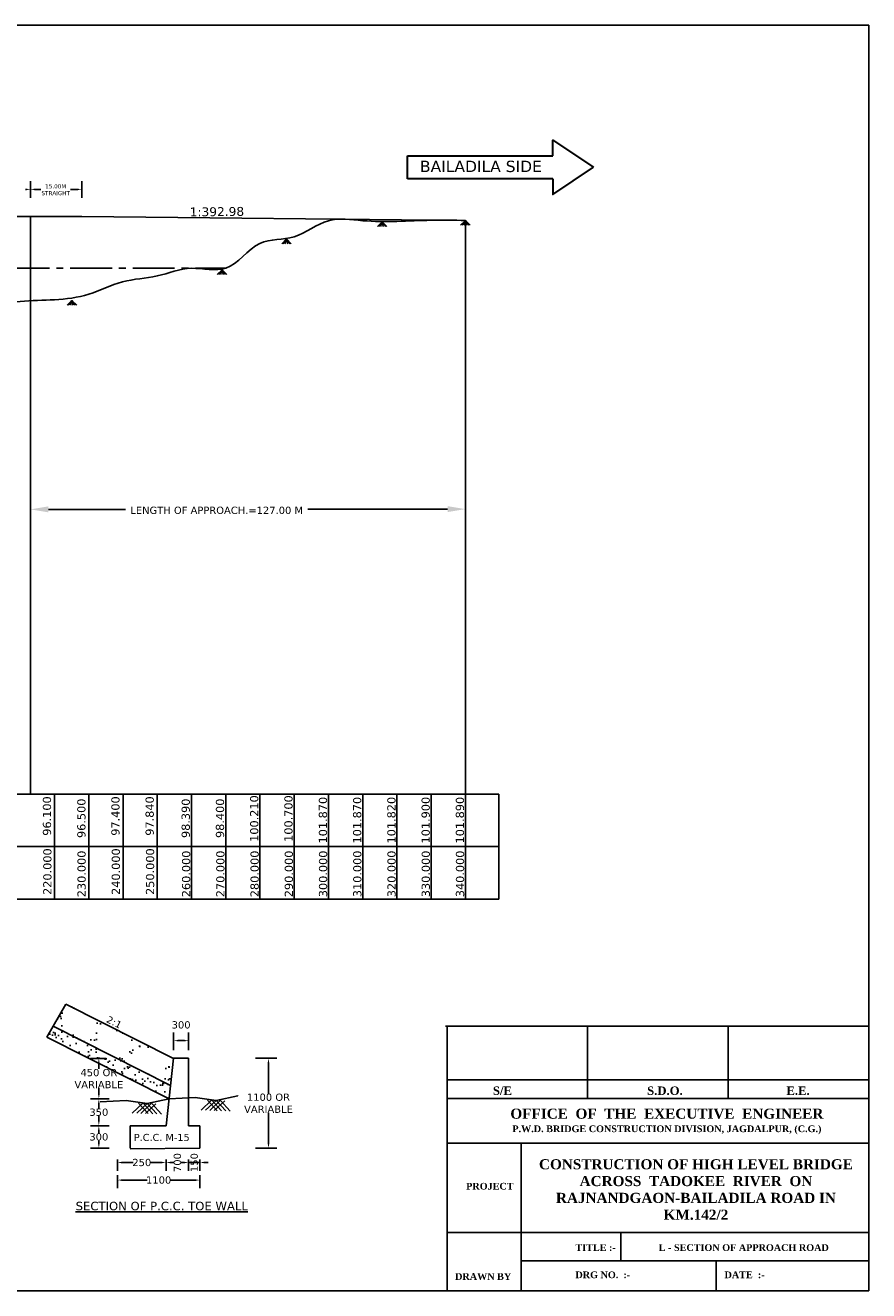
# Model space of a CAD drawing. Header units: feet. Extents: x -7746059455 to -3872629402, y -13315170765 to -6657188523.
# Tile 10 of 52: x -3873228996 to -3873198203, y -6657696617 to -6657650413. Entities that reach past the tile are written whole.
import ezdxf

# ---------------------------------------------------------------- set-up
doc = ezdxf.new("R2010")
doc.units = ezdxf.units.FT
doc.header["$MEASUREMENT"] = 0
doc.header["$PDMODE"] = 34
doc.header["$PDSIZE"] = 40
doc.linetypes.add('CENTER2', pattern=[28.575, 19.05, -3.175, 3.175, -3.175])
for name, color, linetype in [('CHAINAGE', 7, 'Continuous'), ('CHNGE', 7, 'Continuous'), ('GROUND_LVL', 114, 'Continuous'), ('TEX', 6, 'Continuous'), ('TEXT', 7, 'Continuous')]:
    doc.layers.add(name, color=color, linetype=linetype)
doc.layers.add('DIMENTION', color=7, linetype='Continuous', lineweight=9)
doc.styles.get("Standard").update_dxf_attribs({"font": 'verdana.ttf', "height": 264})
doc.dimstyles.new('Copy of ISO-25--------4', dxfattribs={"dimtxt": 200, "dimasz": 150, "dimexe": 300, "dimexo": 300, "dimgap": 0.02, "dimtad": 0, "dimtih": 1, "dimtoh": 1, "dimdec": 0, "dimlfac": 4, "dimdsep": 46, "dimtxsty": 'Standard', "dimcen": 150, "dimclrd": 1, "dimclre": 1, "dimclrt": 1, "dimadec": 0, "dimazin": 0, "dimtfac": 1, "dimtdec": 0, "dimtmove": 2, "dimatfit": 3, "dimfxl": 300, "dimarcsym": 0})
pattern_1 = [(142.5, (-3875264822.66, -6671421273.84), (15.313714, 468.411727), [0, -369.512685, 0, -413.270766, 0, -395.038232]), (172.5, (-3875264822.66, -6671421273.84), (-430.233515, 686.06498), [0, -199.34237, 0, -333.047618, 0, -127.627737]), (212.5, (-3875264523.65, -6671421273.84), (-757.04929, 1.375718), [0, -121.550225, 0, -437.580811, 0, -571.286059]), (222.5, (-3875264523.65, -6671421273.84), (-730.790733, 213.363325), [0, -60.775113, 0, -286.858532, 0, -328.185609])]

# ---------------------------------------------------------------- blocks, each defined once
blk = doc.blocks.new('*D132')
at = {"layer": 'Defpoints', "color": 0, "ltscale": 20, "transparency": 16777216}
for p in [(-3873223580.800513, -6657687487.931606), (-3873223580.800513, -6657688131.414068), (-3873223033.824498, -6657688131.414068)]:
    blk.add_point(p, dxfattribs=at)
at = {"layer": 'TEX', "color": 1, "lineweight": -2, "ltscale": 20, "transparency": 16777216}
for p, q in [((-3873223580.800513, -6657687831.414068), (-3873223580.800513, -6657687187.931606)), ((-3873223183.824498, -6657687487.931606), (-3873223430.800513, -6657687487.931606)), ((-3873223033.824498, -6657687831.414068), (-3873223033.824498, -6657687187.931606))]:
    blk.add_line(p, q, dxfattribs=at)
at = {"layer": 'TEX', "color": 1, "ltscale": 20, "transparency": 16777216}
for points in [[(-3873223430.800513, -6657687462.931606), (-3873223430.800513, -6657687512.931606), (-3873223580.800513, -6657687487.931606)], [(-3873223183.824498, -6657687462.931606), (-3873223183.824498, -6657687512.931606), (-3873223033.824498, -6657687487.931606)]]:
    blk.add_solid(points, dxfattribs=at)
at = {"layer": 'TEX', "color": 1, "ltscale": 20, "transparency": 16777216, "insert": (-3873223307.312506, -6657686912.928994), "char_height": 264, "attachment_point": 5}
blk.add_mtext('300', dxfattribs=at)
blk = doc.blocks.new('*D133')
at = {"layer": 'Defpoints', "color": 0, "ltscale": 20, "transparency": 16777216}
for p in [(-3873225631.960562, -6657689612.4809), (-3873226311.42116, -6657690592.806135), (-3873225631.960562, -6657690592.806135)]:
    blk.add_point(p, dxfattribs=at)
at = {"layer": 'TEX', "color": 1, "lineweight": -2, "ltscale": 20, "transparency": 16777216}
for p, q in [((-3873225931.960562, -6657689612.4809), (-3873226611.42116, -6657689612.4809)), ((-3873226311.42116, -6657689762.4809), (-3873226311.42116, -6657689965.127211)), ((-3873226311.42116, -6657690442.806135), (-3873226311.42116, -6657690240.159822)), ((-3873225931.960562, -6657690592.806135), (-3873226611.42116, -6657690592.806135))]:
    blk.add_line(p, q, dxfattribs=at)
at = {"layer": 'TEX', "color": 1, "ltscale": 20, "transparency": 16777216}
for points in [[(-3873226336.42116, -6657689762.4809), (-3873226286.42116, -6657689762.4809), (-3873226311.42116, -6657689612.4809)], [(-3873226336.42116, -6657690442.806135), (-3873226286.42116, -6657690442.806135), (-3873226311.42116, -6657690592.806135)]]:
    blk.add_solid(points, dxfattribs=at)
at = {"layer": 'TEX', "color": 1, "ltscale": 20, "transparency": 16777216, "insert": (-3873226311.42116, -6657690102.643517), "char_height": 264, "attachment_point": 5}
blk.add_mtext('350', dxfattribs=at)
blk = doc.blocks.new('*D134')
at = {"layer": 'Defpoints', "color": 0, "ltscale": 20, "transparency": 16777216}
for p in [(-3873225631.960562, -6657690592.806135), (-3873226311.42116, -6657691413.270155), (-3873225631.960562, -6657691413.270155)]:
    blk.add_point(p, dxfattribs=at)
at = {"layer": 'TEX', "color": 1, "lineweight": -2, "ltscale": 20, "transparency": 16777216}
for p, q in [((-3873225931.960562, -6657690592.806135), (-3873226611.42116, -6657690592.806135)), ((-3873226311.42116, -6657690742.806135), (-3873226311.42116, -6657690865.521839)), ((-3873226311.42116, -6657691263.270155), (-3873226311.42116, -6657691140.554451)), ((-3873225931.960562, -6657691413.270155), (-3873226611.42116, -6657691413.270155))]:
    blk.add_line(p, q, dxfattribs=at)
at = {"layer": 'TEX', "color": 1, "ltscale": 20, "transparency": 16777216}
for points in [[(-3873226336.42116, -6657690742.806135), (-3873226286.42116, -6657690742.806135), (-3873226311.42116, -6657690592.806135)], [(-3873226336.42116, -6657691263.270155), (-3873226286.42116, -6657691263.270155), (-3873226311.42116, -6657691413.270155)]]:
    blk.add_solid(points, dxfattribs=at)
at = {"layer": 'TEX', "color": 1, "ltscale": 20, "transparency": 16777216, "insert": (-3873226311.421159, -6657691003.038146), "char_height": 264, "attachment_point": 5}
blk.add_mtext('300', dxfattribs=at)
blk = doc.blocks.new('*D135')
at = {"layer": 'Defpoints', "color": 0, "ltscale": 20, "transparency": 16777216}
for p in [(-3873225631.960562, -6657691526.537848), (-3873223854.288519, -6657691526.537848), (-3873223854.288519, -6657691938.55095)]:
    blk.add_point(p, dxfattribs=at)
at = {"layer": 'TEX', "color": 1, "lineweight": -2, "ltscale": 20, "transparency": 16777216}
for p, q in [((-3873225631.960562, -6657691826.537848), (-3873225631.960562, -6657692238.55095)), ((-3873225481.960562, -6657691938.55095), (-3873225063.171404, -6657691938.55095)), ((-3873224004.288519, -6657691938.55095), (-3873224423.077677, -6657691938.55095)), ((-3873223854.288519, -6657691826.537848), (-3873223854.288519, -6657692238.55095))]:
    blk.add_line(p, q, dxfattribs=at)
at = {"layer": 'TEX', "color": 1, "ltscale": 20, "transparency": 16777216}
for points in [[(-3873225481.960562, -6657691913.55095), (-3873225481.960562, -6657691963.55095), (-3873225631.960562, -6657691938.55095)], [(-3873224004.288519, -6657691913.55095), (-3873224004.288519, -6657691963.55095), (-3873223854.288519, -6657691938.55095)]]:
    blk.add_solid(points, dxfattribs=at)
at = {"layer": 'TEX', "color": 1, "ltscale": 20, "transparency": 16777216, "insert": (-3873224743.124541, -6657691938.55095), "char_height": 264, "attachment_point": 5}
blk.add_mtext('250', dxfattribs=at)
blk = doc.blocks.new('*D136')
at = {"layer": 'Defpoints', "color": 0, "ltscale": 20, "transparency": 16777216}
for p in [(-3873223854.288519, -6657691526.537848), (-3873223033.824498, -6657691526.537848), (-3873223033.824498, -6657691938.55095)]:
    blk.add_point(p, dxfattribs=at)
at = {"layer": 'TEX', "color": 1, "lineweight": -2, "ltscale": 20, "transparency": 16777216}
for p, q in [((-3873223854.288519, -6657691826.537848), (-3873223854.288519, -6657692238.55095)), ((-3873223704.288519, -6657691938.55095), (-3873223581.484163, -6657691938.55095)), ((-3873223183.824498, -6657691938.55095), (-3873223306.62885, -6657691938.55095)), ((-3873223033.824498, -6657691826.537848), (-3873223033.824498, -6657692238.55095))]:
    blk.add_line(p, q, dxfattribs=at)
at = {"layer": 'TEX', "color": 1, "ltscale": 20, "transparency": 16777216}
for points in [[(-3873223704.288519, -6657691913.55095), (-3873223704.288519, -6657691963.55095), (-3873223854.288519, -6657691938.55095)], [(-3873223183.824498, -6657691913.55095), (-3873223183.824498, -6657691963.55095), (-3873223033.824498, -6657691938.55095)]]:
    blk.add_solid(points, dxfattribs=at)
at = {"layer": 'TEX', "color": 1, "ltscale": 20, "transparency": 16777216, "insert": (-3873223444.056507, -6657691938.55095), "char_height": 264, "attachment_point": 5, "rotation": 90}
blk.add_mtext('700', dxfattribs=at)
blk = doc.blocks.new('*D137')
at = {"layer": 'Defpoints', "color": 0, "ltscale": 20, "transparency": 16777216}
for p in [(-3873223033.824498, -6657691526.537848), (-3873222623.592487, -6657691526.537848), (-3873222623.592487, -6657691938.55095)]:
    blk.add_point(p, dxfattribs=at)
at = {"layer": 'TEX', "color": 1, "lineweight": -2, "ltscale": 20, "transparency": 16777216}
for p, q in [((-3873223183.824498, -6657691938.55095), (-3873223333.824498, -6657691938.55095)), ((-3873223033.824498, -6657691826.537848), (-3873223033.824498, -6657692238.55095)), ((-3873223033.824498, -6657691938.55095), (-3873222623.592487, -6657691938.55095)), ((-3873222623.592487, -6657691826.537848), (-3873222623.592487, -6657692238.55095)), ((-3873222473.592487, -6657691938.55095), (-3873222323.592487, -6657691938.55095))]:
    blk.add_line(p, q, dxfattribs=at)
at = {"layer": 'TEX', "color": 1, "ltscale": 20, "transparency": 16777216}
for points in [[(-3873223183.824498, -6657691913.55095), (-3873223183.824498, -6657691963.55095), (-3873223033.824498, -6657691938.55095)], [(-3873222473.592487, -6657691913.55095), (-3873222473.592487, -6657691963.55095), (-3873222623.592487, -6657691938.55095)]]:
    blk.add_solid(points, dxfattribs=at)
at = {"layer": 'TEX', "color": 1, "ltscale": 20, "transparency": 16777216, "insert": (-3873222828.708492, -6657691938.55095), "char_height": 264, "attachment_point": 5, "rotation": 90}
blk.add_mtext('150', dxfattribs=at)
blk = doc.blocks.new('*D138')
at = {"layer": 'Defpoints', "color": 0, "ltscale": 20, "transparency": 16777216}
for p in [(-3873226311.42116, -6657688133.942302), (-3873225747.892026, -6657688133.942302), (-3873225631.960562, -6657689612.4809)]:
    blk.add_point(p, dxfattribs=at)
at = {"layer": 'TEX', "color": 1, "lineweight": -2, "ltscale": 20, "transparency": 16777216}
for p, q in [((-3873226047.892026, -6657688133.942302), (-3873226611.42116, -6657688133.942302)), ((-3873226311.42116, -6657688283.942302), (-3873226311.42116, -6657688518.443447)), ((-3873226311.42116, -6657689462.4809), (-3873226311.42116, -6657689227.979753)), ((-3873225931.960562, -6657689612.4809), (-3873226611.42116, -6657689612.4809))]:
    blk.add_line(p, q, dxfattribs=at)
at = {"layer": 'TEX', "color": 1, "ltscale": 20, "transparency": 16777216}
for points in [[(-3873226336.42116, -6657688283.942302), (-3873226286.42116, -6657688283.942302), (-3873226311.42116, -6657688133.942302)], [(-3873226336.42116, -6657689462.4809), (-3873226286.42116, -6657689462.4809), (-3873226311.42116, -6657689612.4809)]]:
    blk.add_solid(points, dxfattribs=at)
at = {"layer": 'TEX', "color": 1, "ltscale": 20, "transparency": 16777216, "insert": (-3873226311.421159, -6657688873.211601), "char_height": 264, "attachment_point": 5}
blk.add_mtext('450 OR \\PVARIABLE', dxfattribs=at)
blk = doc.blocks.new('*D139')
at = {"layer": 'Defpoints', "color": 0, "ltscale": 20, "transparency": 16777216}
for p in [(-3873220896.048152, -6657688131.414068), (-3873220896.048152, -6657691413.270155), (-3873220118.187618, -6657691413.270155)]:
    blk.add_point(p, dxfattribs=at)
at = {"layer": 'TEX', "color": 1, "lineweight": -2, "ltscale": 20, "transparency": 16777216}
for p, q in [((-3873220596.048152, -6657688131.414068), (-3873219818.187618, -6657688131.414068)), ((-3873220118.187618, -6657688281.414068), (-3873220118.187618, -6657689417.573958)), ((-3873220118.187618, -6657691263.270155), (-3873220118.187618, -6657690127.110265)), ((-3873220596.048152, -6657691413.270155), (-3873219818.187618, -6657691413.270155))]:
    blk.add_line(p, q, dxfattribs=at)
at = {"layer": 'TEX', "color": 1, "ltscale": 20, "transparency": 16777216}
for points in [[(-3873220143.187618, -6657688281.414068), (-3873220093.187618, -6657688281.414068), (-3873220118.187618, -6657688131.414068)], [(-3873220143.187618, -6657691263.270155), (-3873220093.187618, -6657691263.270155), (-3873220118.187618, -6657691413.270155)]]:
    blk.add_solid(points, dxfattribs=at)
at = {"layer": 'TEX', "color": 1, "ltscale": 20, "transparency": 16777216, "insert": (-3873220118.187617, -6657689772.342113), "char_height": 264, "attachment_point": 5}
blk.add_mtext('1100 OR \\PVARIABLE', dxfattribs=at)
blk = doc.blocks.new('*D140')
at = {"layer": 'Defpoints', "color": 0, "ltscale": 20, "transparency": 16777216}
for p in [(-3873225631.960562, -6657692099.794086), (-3873222623.592487, -6657692099.794086), (-3873222623.592487, -6657692579.111389)]:
    blk.add_point(p, dxfattribs=at)
at = {"layer": 'TEX', "color": 1, "lineweight": -2, "ltscale": 20, "transparency": 16777216}
for p, q in [((-3873225631.960562, -6657692399.794086), (-3873225631.960562, -6657692879.111389)), ((-3873225481.960562, -6657692579.111389), (-3873224552.873757, -6657692579.111389)), ((-3873222773.592487, -6657692579.111389), (-3873223702.679292, -6657692579.111389)), ((-3873222623.592487, -6657692399.794086), (-3873222623.592487, -6657692879.111389))]:
    blk.add_line(p, q, dxfattribs=at)
at = {"layer": 'TEX', "color": 1, "ltscale": 20, "transparency": 16777216}
for points in [[(-3873225481.960562, -6657692554.111389), (-3873225481.960562, -6657692604.111389), (-3873225631.960562, -6657692579.111389)], [(-3873222773.592487, -6657692554.111389), (-3873222773.592487, -6657692604.111389), (-3873222623.592487, -6657692579.111389)]]:
    blk.add_solid(points, dxfattribs=at)
at = {"layer": 'TEX', "color": 1, "ltscale": 20, "transparency": 16777216, "insert": (-3873224127.776525, -6657692579.111389), "char_height": 264, "attachment_point": 5}
blk.add_mtext('1100', dxfattribs=at)

msp = doc.modelspace()

# ---------------------------------------------------------------- hatches: boundary and pattern name
at = {"layer": 'TEX', "ltscale": 20}
h = msp.add_hatch(dxfattribs=at)
h.set_pattern_fill('AR-SAND', color=256, scale=243.100451, style=0)
h.set_pattern_definition(pattern_1)
h.paths.add_polyline_path([(-3873227983.211884, -6657686961.609539), (-3873227522.506721, -6657686152.467914), (-3873223581.081427, -6657688133.942291), (-3873223690.602805, -6657689119.634688)])
h.paths.add_polyline_path([(-3873225227.48644, -6657687968.894164), (-3873225108.298202, -6657687722.744104, 0.4142135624), (-3873225235.260027, -6657687357.405798), (-3873225845.644137, -6657687061.851918, 0.4142135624), (-3873226210.98244, -6657687188.813744), (-3873226330.170678, -6657687434.96381, 0.4142135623), (-3873226203.208852, -6657687800.302109), (-3873225592.824739, -6657688095.855991, 0.4142135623)], flags=16)
h.paths.add_polyline_path([(-3873224928.396175, -6657688441.189221), (-3873224318.012063, -6657688736.743102, 0.4142135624), (-3873223952.673761, -6657688609.781278), (-3873223833.485522, -6657688363.631212, 0.4142135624), (-3873223960.44735, -6657687998.292912), (-3873224570.83146, -6657687702.739028, 0.4142135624), (-3873224936.169762, -6657687829.700851), (-3873225055.357999, -6657688075.850914, 0.4142135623)], flags=16)
h.paths.add_polyline_path([(-3873226512.42115, -6657687326.293303), (-3873226393.232914, -6657687080.143241, 0.4142135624), (-3873226520.194739, -6657686714.804938), (-3873227130.578849, -6657686419.251056, 0.4142135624), (-3873227495.91715, -6657686546.212883), (-3873227615.105388, -6657686792.362945, 0.4142135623), (-3873227488.143564, -6657687157.701248), (-3873226877.759454, -6657687453.255131, 0.4142135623)], flags=16)
h = msp.add_hatch(dxfattribs=at)
h.set_pattern_fill('AR-SAND', color=256, scale=243.100451, style=0)
h.set_pattern_definition(pattern_1)
h.paths.add_polyline_path([(-3873228213.564466, -6657687366.180353), (-3873227983.211884, -6657686961.609539), (-3873223690.602805, -6657689119.634688), (-3873223745.363492, -6657689612.480888)])

# ---------------------------------------------------------------- linework, layer by layer
at = {"ltscale": 20}
for p, q in [((-3873212928.32475, -6657657536.564502), (-3873213102.981387, -6657657711.022838)), ((-3873212928.32475, -6657657536.564502), (-3873213102.981387, -6657657711.022838)), ((-3873212928.32475, -6657657536.564502), (-3873213061.742293, -6657657711.022838)), ((-3873212928.32475, -6657657536.564502), (-3873213061.742293, -6657657711.022838)), ((-3873212928.32475, -6657657536.564502), (-3873212987.892203, -6657657711.022845)), ((-3873212928.32475, -6657657536.564502), (-3873212987.892203, -6657657711.022845)), ((-3873212928.32475, -6657657536.564502), (-3873212753.668111, -6657657711.022838)), ((-3873212928.32475, -6657657536.564502), (-3873212798.449393, -6657657711.022838)), ((-3873212928.32475, -6657657536.564502), (-3873212887.164021, -6657657711.022845)), ((-3873212928.32475, -6657657536.564502), (-3873212753.668111, -6657657711.022838)), ((-3873212928.32475, -6657657536.564502), (-3873212798.449393, -6657657711.022838)), ((-3873212928.32475, -6657657536.564502), (-3873212887.164021, -6657657711.022845)), ((-3873215968.08467, -6657657590.783361), (-3873216142.741307, -6657657765.241697)), ((-3873215968.08467, -6657657590.783361), (-3873216101.502213, -6657657765.241697)), ((-3873215968.08467, -6657657590.783361), (-3873216027.652123, -6657657765.241705)), ((-3873215968.08467, -6657657590.783361), (-3873215793.42803, -6657657765.241697)), ((-3873215968.08467, -6657657590.783361), (-3873215838.209313, -6657657765.241697)), ((-3873215968.08467, -6657657590.783361), (-3873215926.923941, -6657657765.241705)), ((-3873219457.740835, -6657658214.789221), (-3873219632.397472, -6657658389.247557)), ((-3873219457.740835, -6657658214.789221), (-3873219591.158379, -6657658389.247557)), ((-3873219457.740835, -6657658214.789221), (-3873219517.308289, -6657658389.247564)), ((-3873219457.740835, -6657658214.789221), (-3873219283.084196, -6657658389.247557)), ((-3873219457.740835, -6657658214.789221), (-3873219327.865479, -6657658389.247557)), ((-3873219457.740835, -6657658214.789221), (-3873219416.580107, -6657658389.247564)), ((-3873221813.765289, -6657659335.482533), (-3873221988.421926, -6657659509.940869)), ((-3873221813.765289, -6657659335.482533), (-3873221947.182833, -6657659509.940869)), ((-3873221813.765289, -6657659335.482533), (-3873221873.332743, -6657659509.940877)), ((-3873221813.765289, -6657659335.482533), (-3873221639.10865, -6657659509.940869)), ((-3873221813.765289, -6657659335.482533), (-3873221683.889933, -6657659509.940869)), ((-3873221813.765289, -6657659335.482533), (-3873221772.604561, -6657659509.940877)), ((-3873227292.110012, -6657660457.842604), (-3873227466.766649, -6657660632.30094)), ((-3873227292.110012, -6657660457.842604), (-3873227425.527555, -6657660632.30094)), ((-3873227292.110012, -6657660457.842604), (-3873227351.677465, -6657660632.300947)), ((-3873227292.110012, -6657660457.842604), (-3873227117.453372, -6657660632.30094)), ((-3873227292.110012, -6657660457.842604), (-3873227162.234655, -6657660632.30094)), ((-3873227292.110012, -6657660457.842604), (-3873227250.949283, -6657660632.300947))]:
    msp.add_line(p, q, dxfattribs=at)
at = {"layer": 'CHAINAGE', "color": 241}
for p, q in [((-3873227928.324752, -6657678481.564511), (-3873227928.324752, -6657682322.806141)), ((-3873226678.324752, -6657678481.564516), (-3873226678.324752, -6657682322.806146)), ((-3873225428.324752, -6657678481.564511), (-3873225428.324752, -6657682322.806141)), ((-3873224178.324752, -6657678481.564507), (-3873224178.324752, -6657682322.806136)), ((-3873222928.324752, -6657678481.564507), (-3873222928.324752, -6657682322.806137)), ((-3873221678.324752, -6657678481.564512), (-3873221678.324752, -6657682322.806142)), ((-3873220428.324752, -6657678481.564502), (-3873220428.324752, -6657682322.806131)), ((-3873219178.324751, -6657678481.564512), (-3873219178.324751, -6657682322.806142)), ((-3873217928.32475, -6657678481.564506), (-3873217928.32475, -6657682322.806135)), ((-3873216678.32475, -6657678481.564505), (-3873216678.32475, -6657682322.806134)), ((-3873215428.324751, -6657678481.564506), (-3873215428.324751, -6657682322.806135)), ((-3873214178.32475, -6657678481.564505), (-3873214178.32475, -6657682322.806134)), ((-3873212928.32475, -6657678481.564505), (-3873212928.32475, -6657682322.806134))]:
    msp.add_line(p, q, dxfattribs=at)
at = {"layer": 'CHAINAGE', "color": 3}
for p, q in [((-3873211708.32475, -6657678481.564503), (-3873225115.824753, -6657678481.564501)), ((-3873211708.32475, -6657678481.564505), (-3873211708.32475, -6657682322.806134)), ((-3873261330.062875, -6657680402.18532), (-3873226053.324753, -6657680402.185318)), ((-3873211708.32475, -6657680402.185317), (-3873226053.324753, -6657680402.185318)), ((-3873225115.824753, -6657682322.806135), (-3873211708.32475, -6657682322.806135))]:
    msp.add_line(p, q, dxfattribs=at)
for points in [[(-3873226053.324753, -6657682322.806135), (-3873261330.062875, -6657682322.806134), (-3873261330.062875, -6657678481.564506), (-3873226053.324753, -6657678481.564501)], [(-3873211708.32475, -6657678481.564502), (-3873226053.324753, -6657678481.564501)]]:
    msp.add_lwpolyline(points, dxfattribs=at)
at = {"layer": 'CHNGE', "color": 31}
msp.add_line((-3873225819.949722, -6657687074.123516), (-3873225819.949722, -6657687074.123516), dxfattribs=at)
at = {"layer": 'DIMENTION', "color": 5, "lineweight": 30, "ltscale": 20}
for p, q in [((-3873215040.833971, -6657655176.317863), (-3873209738.988775, -6657655176.317863)), ((-3873215040.833971, -6657656020.551843), (-3873215040.833971, -6657655176.317863)), ((-3873209738.988775, -6657656020.551843), (-3873215040.833972, -6657656020.551844))]:
    msp.add_line(p, q, dxfattribs=at)
for points in [[(-3873209738.988775, -6657655176.317863), (-3873209738.988775, -6657654603.289657), (-3873208250.833972, -6657655598.434855)], [(-3873209738.988775, -6657656020.551843), (-3873209738.988775, -6657656593.580048), (-3873208250.833972, -6657655598.434855)]]:
    msp.add_lwpolyline(points, dxfattribs=at)
at = {"layer": 'GROUND_LVL', "color": 4}
for p, q in [((-3873213648.916305, -6657686960.584069), (-3873198202.701551, -6657686960.584068)), ((-3873213598.916305, -6657696617.497626), (-3873213598.916305, -6657686960.584069)), ((-3873208466.844719, -6657686960.584069), (-3873208466.844722, -6657689598.300153)), ((-3873203334.773133, -6657686960.584069), (-3873203334.773137, -6657689598.300153)), ((-3873213598.916305, -6657688918.787088), (-3873198202.701551, -6657688918.787088)), ((-3873213598.916305, -6657689598.300153), (-3873198202.701551, -6657689598.300153)), ((-3873213598.916305, -6657691224.796085), (-3873198202.701551, -6657691224.796085)), ((-3873210896.374936, -6657691224.796085), (-3873210896.374936, -6657696617.497626)), ((-3873213598.916305, -6657694488.46566), (-3873198202.701551, -6657694488.46566)), ((-3873207247.701552, -6657694488.46566), (-3873207247.701552, -6657695527.497625)), ((-3873210896.374938, -6657695527.497625), (-3873198202.701551, -6657695527.497625)), ((-3873203768.414117, -6657695527.497625), (-3873203768.414117, -6657696617.497626))]:
    msp.add_line(p, q, dxfattribs=at)
at = {"layer": 'TEX', "color": 1, "ltscale": 20}
for p, q in [((-3873228804.734904, -6657656714.064505), (-3873228804.734904, -6657656102.806138)), ((-3873226929.734904, -6657656714.064507), (-3873226929.734904, -6657656102.80614)), ((-3873228954.734904, -6657656402.806138), (-3873228992.230827, -6657656402.806138)), ((-3873228654.734904, -6657656402.806138), (-3873228424.734904, -6657656402.806138)), ((-3873227079.734904, -6657656402.80614), (-3873227349.734904, -6657656402.80614))]:
    msp.add_line(p, q, dxfattribs=at)
at = {"layer": 'TEX', "color": 7, "ltscale": 20}
for p, q in [((-3873226929.734905, -6657657394.064501), (-3873244176.914602, -6657657394.064504)), ((-3873226929.734905, -6657657394.064501), (-3873212928.32475, -6657657536.564502)), ((-3873212928.32475, -6657678481.564502), (-3873212928.32475, -6657657536.564502))]:
    msp.add_line(p, q, dxfattribs=at)
at = {"layer": 'TEX', "ltscale": 20}
for p, q in [((-3873228804.734905, -6657678481.564529), (-3873228804.734904, -6657657394.064502)), ((-3873228154.734904, -6657668087.93355), (-3873225333.999862, -6657668087.93355)), ((-3873213578.324749, -6657668078.611322), (-3873218682.638625, -6657668078.611322)), ((-3873227522.506721, -6657686152.467923), (-3873228213.564466, -6657687366.180363)), ((-3873223581.081427, -6657688133.942302), (-3873227522.506721, -6657686152.467923)), ((-3873223690.602805, -6657689119.634703), (-3873227978.828145, -6657686963.813394)), ((-3873223745.363492, -6657689612.4809), (-3873228213.564466, -6657687366.180363)), ((-3873223580.800513, -6657688131.414068), (-3873223854.288519, -6657690592.806135)), ((-3873223033.824498, -6657688131.414068), (-3873223580.800513, -6657688131.414068)), ((-3873223033.824498, -6657688131.414068), (-3873223033.824498, -6657690592.806135)), ((-3873225092.583593, -6657690130.977667), (-3873224711.115546, -6657689771.323369)), ((-3873224926.364005, -6657690137.29401), (-3873224544.895963, -6657689777.639711)), ((-3873224507.066393, -6657690153.227323), (-3873224860.140032, -6657689765.66044)), ((-3873224777.339522, -6657690142.956941), (-3873224395.871482, -6657689783.302642)), ((-3873224340.84681, -6657690159.543663), (-3873224693.920448, -6657689771.976781)), ((-3873224611.119941, -6657690149.273284), (-3873224229.6519, -6657689789.618988)), ((-3873224191.822328, -6657690165.206592), (-3873224544.895963, -6657689777.639711)), ((-3873224025.602745, -6657690171.522942), (-3873224378.676382, -6657689783.95606)), ((-3873222579.267764, -6657690021.90888), (-3873222197.799717, -6657689662.254578)), ((-3873222413.048176, -6657690028.22522), (-3873222031.580134, -6657689668.570921)), ((-3873221993.750564, -6657690044.158534), (-3873222346.824202, -6657689656.591653)), ((-3873222264.023695, -6657690033.88815), (-3873221882.555651, -6657689674.233852)), ((-3873221827.53098, -6657690050.474874), (-3873222180.604618, -6657689662.90799)), ((-3873222097.804112, -6657690040.204494), (-3873221716.33607, -6657689680.550195)), ((-3873221678.506498, -6657690056.137801), (-3873222031.580134, -6657689668.570921)), ((-3873221512.286914, -6657690062.454149), (-3873221865.360552, -6657689674.887267)), ((-3873225165.363492, -6657690592.806135), (-3873225165.363492, -6657691413.270155)), ((-3873223854.288519, -6657690592.806135), (-3873225165.363492, -6657690592.806135)), ((-3873223033.824498, -6657690592.806135), (-3873222623.592487, -6657690592.806135)), ((-3873222623.592487, -6657690592.806135), (-3873222623.592487, -6657691413.270155)), ((-3873222623.592487, -6657691413.270155), (-3873225165.363492, -6657691442.806135))]:
    msp.add_line(p, q, dxfattribs=at)
at = {"layer": 'TEX', "linetype": 'CENTER2', "ltscale": 80}
msp.add_line((-3873247928.324752, -6657659281.564504), (-3873221678.324752, -6657659281.564501), dxfattribs=at)
at = {"layer": 'TEX', "color": 3, "ltscale": 20}
for p, q in [((-3873214803.324753, -6657678481.564506), (-3873215428.324751, -6657678481.564506)), ((-3873226053.324753, -6657682322.806135), (-3873225115.824753, -6657682322.806135))]:
    msp.add_line(p, q, dxfattribs=at)
at = {"layer": 'TEX', "color": 7, "ltscale": 20}
msp.add_lwpolyline([(-3873263752.701551, -6657650412.806135), (-3873198202.701551, -6657650412.806135), (-3873198202.701551, -6657696617.497632), (-3873263752.701551, -6657696617.497632)], close=True, dxfattribs=at)
at = {"layer": 'TEX', "ltscale": 20}
for points in [[(-3873223745.363494, -6657689612.4809), (-3873223745.363494, -6657689612.4809), (-3873224544.895963, -6657689777.639711), (-3873225311.645742, -6657689667.420937), (-3873226258.679323, -6657689721.54969)], [(-3873221232.047664, -6657689503.412111), (-3873221232.047664, -6657689503.412111), (-3873222031.580134, -6657689668.570921), (-3873222798.329913, -6657689558.352149), (-3873223745.363492, -6657689612.4809)]]:
    msp.add_lwpolyline(points, dxfattribs=at)
at = {"layer": 'TEX', "color": 7, "ltscale": 20}
msp.add_spline([(-3873255428.324752, -6657658381.564505), (-3873254178.324752, -6657658556.564505), (-3873252928.324752, -6657659041.564505), (-3873251688.324752, -6657659251.564505), (-3873250428.324752, -6657659496.564504), (-3873249178.324752, -6657659151.564504), (-3873247928.324752, -6657659281.564504), (-3873246678.324752, -6657659331.564504), (-3873245428.324752, -6657659381.564504), (-3873244188.324753, -6657659971.564504), (-3873242928.324752, -6657660036.564503), (-3873241678.324752, -6657660406.564503), (-3873240428.324752, -6657660761.564503), (-3873239178.32475, -6657660981.564503), (-3873237928.324752, -6657661851.564503), (-3873236678.324752, -6657661781.564503), (-3873235428.324752, -6657661871.564507), (-3873234178.324752, -6657661846.564502), (-3873232928.324752, -6657662001.564502), (-3873231678.324752, -6657661786.564502), (-3873230428.324752, -6657660851.564502), (-3873229178.324752, -6657660496.564501), (-3873227928.324752, -6657660432.806141), (-3873226678.324752, -6657660231.564501), (-3873225448.324752, -6657659781.564501), (-3873224178.324752, -6657659561.564501), (-3873222928.324752, -6657659286.564501), (-3873221678.324752, -6657659281.564501), (-3873220428.324752, -6657658376.564501), (-3873219178.324751, -6657658131.564501), (-3873217928.32475, -6657657546.564502), (-3873216678.32475, -6657657546.564505), (-3873215428.324751, -6657657571.564502), (-3873214178.32475, -6657657531.564502), (-3873212928.32475, -6657657536.564502)], degree=3, dxfattribs=at)
at = {"layer": 'TEX', "color": 1, "ltscale": 20}
for points in [[(-3873228954.734904, -6657656377.806138), (-3873228954.734904, -6657656427.806138), (-3873228804.734904, -6657656402.806138)], [(-3873228654.734904, -6657656377.806138), (-3873228654.734904, -6657656427.806138), (-3873228804.734904, -6657656402.806138)], [(-3873227079.734904, -6657656377.80614), (-3873227079.734904, -6657656427.80614), (-3873226929.734904, -6657656402.80614)]]:
    msp.add_solid(points, dxfattribs=at)
at = {"layer": 'TEX', "ltscale": 20}
for points in [[(-3873228154.734904, -6657667979.600217), (-3873228154.734904, -6657668196.266883), (-3873228804.734904, -6657668087.93355)], [(-3873213578.324749, -6657667970.277989), (-3873213578.324749, -6657668186.944655), (-3873212928.324749, -6657668078.611322)]]:
    msp.add_solid(points, dxfattribs=at)

# ---------------------------------------------------------------- texts
at = {"layer": 'CHAINAGE', "color": 241}
for s, p in [('96.100', (-3873228055.997229, -6657680005.067289)), ('97.400', (-3873225555.997229, -6657680005.067289)), ('97.840', (-3873224305.997229, -6657680005.067285)), ('100.210', (-3873220489.31621, -6657680228.6931)), ('100.700', (-3873219239.316209, -6657680228.69311)), ('96.500', (-3873226799.511557, -6657680088.25442)), ('98.390', (-3873222989.31621, -6657680088.254412)), ('98.400', (-3873221739.31621, -6657680088.254416)), ('101.870', (-3873217979.511555, -6657680287.278676)), ('101.870', (-3873216729.511555, -6657680287.278675)), ('101.820', (-3873215479.511556, -6657680287.278676)), ('101.900', (-3873214229.511555, -6657680287.278675)), ('101.890', (-3873212979.511555, -6657680287.278675))]:
    msp.add_text(s, height=300, rotation=90, dxfattribs=at).set_placement(p)
at = {"layer": 'CHAINAGE', "color": 241, "char_height": 300, "width": 1234.1875, "rotation": 90}
for s, insert, attachment_point in [('220.000', (-3873228035.6979, -6657682166.474759), 7), ('230.000', (-3873227093.104982, -6657682249.661891), 1), ('240.000', (-3873225535.6979, -6657682166.474759), 7), ('250.000', (-3873224285.6979, -6657682166.474754), 7), ('260.000', (-3873223274.647758, -6657682249.661882), 1), ('270.000', (-3873222024.647758, -6657682249.661887), 1), ('280.000', (-3873220774.647758, -6657682249.661877), 1), ('290.000', (-3873219524.647757, -6657682249.661887), 1), ('300.000', (-3873218274.843102, -6657682249.66188), 1), ('310.000', (-3873217024.843102, -6657682249.66188), 1), ('320.000', (-3873215774.843103, -6657682249.66188), 1), ('330.000', (-3873214524.843102, -6657682249.66188), 1), ('340.000', (-3873213274.843102, -6657682249.66188), 1)]:
    msp.add_mtext(s, dxfattribs=dict(at, insert=insert, attachment_point=attachment_point))
at = {"layer": 'CHNGE', "insert": (-3873225437.8043, -6657686826.552962), "char_height": 257.9890176, "width": 729.45674318, "attachment_point": 3, "rotation": 333.3099324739}
msp.add_mtext('2:1', dxfattribs=at)
at = {"layer": 'CHNGE', "insert": (-3873225035.828557, -6657690892.387277), "char_height": 257.9890176, "width": 17845.6610813, "attachment_point": 1}
msp.add_mtext('P.C.C. M-15', dxfattribs=at)
at = {"layer": 'TEX', "color": 1, "ltscale": 20, "insert": (-3873227886.601404, -6657656417.238368), "char_height": 150, "width": 1913.7329998, "attachment_point": 5}
msp.add_mtext('15.00M \\PSTRAIGHT', dxfattribs=at)
at = {"layer": 'TEX', "ltscale": 20, "insert": (-3873222996.279847, -6657657066.261887), "char_height": 324, "width": 1903.36098345, "attachment_point": 1, "rotation": 0.6253840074}
msp.add_mtext('1:392.98', dxfattribs=at)
at = {"layer": 'TEX', "color": 3, "ltscale": 20, "insert": (-3873222008.211589, -6657668124.579569), "char_height": 264, "width": 7884.81425285, "attachment_point": 5}
msp.add_mtext('\\A1;LENGTH OF APPROACH.=127.00 M', dxfattribs=at)
at = {"layer": 'TEX'}
for s, insert, char_height, width, attachment_point in [('{\\fTimes New Roman|b1|i0|c0|p18;S/E}', (-3873211923.286355, -6657689161.130007), 306.735, 960.86103454, 1), ('{\\fTimes New Roman|b1|i0|c0|p18;S.D.O.}', (-3873206292.690977, -6657689161.130007), 306.735, 2132.5198752, 1), ('{\\fTimes New Roman|b1|i0|c0|p18;E.E.}', (-3873201206.478127, -6657689161.130007), 306.735, 2132.5198752, 1), ('{\\fTimes New Roman|b1|i0|c0|p18;OFFICE  OF  THE  EXECUTIVE  ENGINEER\\P\\H0.6667x;P.W.D. BRIDGE CONSTRUCTION DIVISION, JAGDALPUR, (C.G.)}', (-3873205571.506491, -6657689969.35861), 368.082, 18553.3695204, 2), ('{\\fTimes New Roman|b1|i0|c0|p18;CONSTRUCTION OF HIGH LEVEL BRIDGE\\PACROSS  TADOKEE  RIVER  ON RAJNANDGAON-BAILADILA ROAD IN KM.142/2     }', (-3873204509.61832, -6657692925.157365), 368.082, 12395.43709827, 5), ('{\\fTimes New Roman|b1|i0|c0|p18;PROJECT}', (-3873212899.332511, -6657692679.695252), 245.388, 3424.3650012, 1), ('{\\fTimes New Roman|b1|i0|c0|p18;TITLE :-}', (-3873208910.073486, -6657694921.199931), 245.388, 3424.3650012, 1), ('{\\fTimes New Roman|b1|i0|c0|p18;L - SECTION OF APPROACH ROAD}', (-3873205867.701552, -6657694921.199931), 245.388, 11041.9446852, 1), ('{\\fTimes New Roman|b1|i0|c0|p18;DRG NO.  :-  }', (-3873208910.073486, -6657695914.91513), 245.388, 9083.0122812, 1), ('{\\fTimes New Roman|b1|i0|c0|p18;DRAWN BY}', (-3873213303.182319, -6657695977.734268), 245.388, 3424.3650012, 1), ('{\\fTimes New Roman|b1|i0|c0|p18;DATE  :-    }', (-3873203465.769323, -6657695914.91513), 245.388, 3424.3650012, 1)]:
    msp.add_mtext(s, dxfattribs=dict(at, insert=insert, char_height=char_height, width=width, attachment_point=attachment_point))
at = {"layer": 'TEX', "ltscale": 20, "insert": (-3873224014.892672, -6657693371.266837), "char_height": 309.58682112, "width": 7473.7220027, "attachment_point": 2}
msp.add_mtext('{\\LSECTION OF P.C.C. TOE WALL}', dxfattribs=at)
at = {"layer": 'TEXT', "color": 191, "lineweight": 30, "insert": (-3873210135.44226, -6657655357.151339), "char_height": 412.776, "width": 5024.05047966, "attachment_point": 3}
msp.add_mtext('BAILADILA SIDE', dxfattribs=at)

# ---------------------------------------------------------------- dimensions: what is measured, and where the dimension line sits
at = {"layer": 'TEX', "ltscale": 20}
for base, p1, p2, text, picture, middle in [((-3873223580.800513, -6657687487.931606), (-3873223033.824498, -6657688131.414068), (-3873223580.800513, -6657688131.414068), '300', '*D132', (-3873223307.312506, -6657686912.928994)), ((-3873223854.288519, -6657691938.55095), (-3873225631.960562, -6657691526.537848), (-3873223854.288519, -6657691526.537848), '250', '*D135', (-3873224743.124541, -6657691938.55095)), ((-3873222623.592487, -6657692579.111389), (-3873225631.960562, -6657692099.794086), (-3873222623.592487, -6657692099.794086), '1100', '*D140', (-3873224127.776525, -6657692579.111389))]:
    dim = msp.add_linear_dim(base=base, p1=p1, p2=p2, text=text, dimstyle='Copy of ISO-25--------4', dxfattribs=at)
    dim.commit()
    dim.dimension.update_dxf_attribs({"geometry": picture, "text_midpoint": middle})
for base, p1, p2, text, picture, middle in [((-3873226311.42116, -6657688133.942302), (-3873225631.960562, -6657689612.4809), (-3873225747.892026, -6657688133.942302), '450 OR \\PVARIABLE', '*D138', (-3873226311.421159, -6657688873.211601)), ((-3873220118.187618, -6657691413.270155), (-3873220896.048152, -6657688131.414068), (-3873220896.048152, -6657691413.270155), '1100 OR \\PVARIABLE', '*D139', (-3873220118.187617, -6657689772.342113)), ((-3873226311.42116, -6657691413.270155), (-3873225631.960562, -6657690592.806135), (-3873225631.960562, -6657691413.270155), '300', '*D134', (-3873226311.421159, -6657691003.038146))]:
    dim = msp.add_linear_dim(base=base, p1=p1, p2=p2, angle=90, text=text, dimstyle='Copy of ISO-25--------4', dxfattribs=at)
    dim.commit()
    dim.dimension.update_dxf_attribs({"geometry": picture, "text_midpoint": middle})
dim = msp.add_linear_dim(base=(-3873226311.42116, -6657690592.806135), p1=(-3873225631.960562, -6657689612.4809), p2=(-3873225631.960562, -6657690592.806135), angle=90, text='350', dimstyle='Copy of ISO-25--------4', dxfattribs=at)
dim.commit()
dim.dimension.update_dxf_attribs({"geometry": '*D133', "text_midpoint": (-3873226311.42116, -6657690102.643517), "dimtype": 160})
for base, p1, p2, text, picture, middle in [((-3873223033.824498, -6657691938.55095), (-3873223854.288519, -6657691526.537848), (-3873223033.824498, -6657691526.537848), '700', '*D136', (-3873223444.056507, -6657691938.55095)), ((-3873222623.592487, -6657691938.55095), (-3873223033.824498, -6657691526.537848), (-3873222623.592487, -6657691526.537848), '150', '*D137', (-3873222828.708492, -6657691938.55095))]:
    dim = msp.add_linear_dim(base=base, p1=p1, p2=p2, text=text, dimstyle='Copy of ISO-25--------4', dxfattribs=at)
    dim.commit()
    dim.dimension.update_dxf_attribs({"geometry": picture, "text_midpoint": middle, "dimtype": 160, "text_rotation": 90})

doc.saveas('drawing.dxf')
